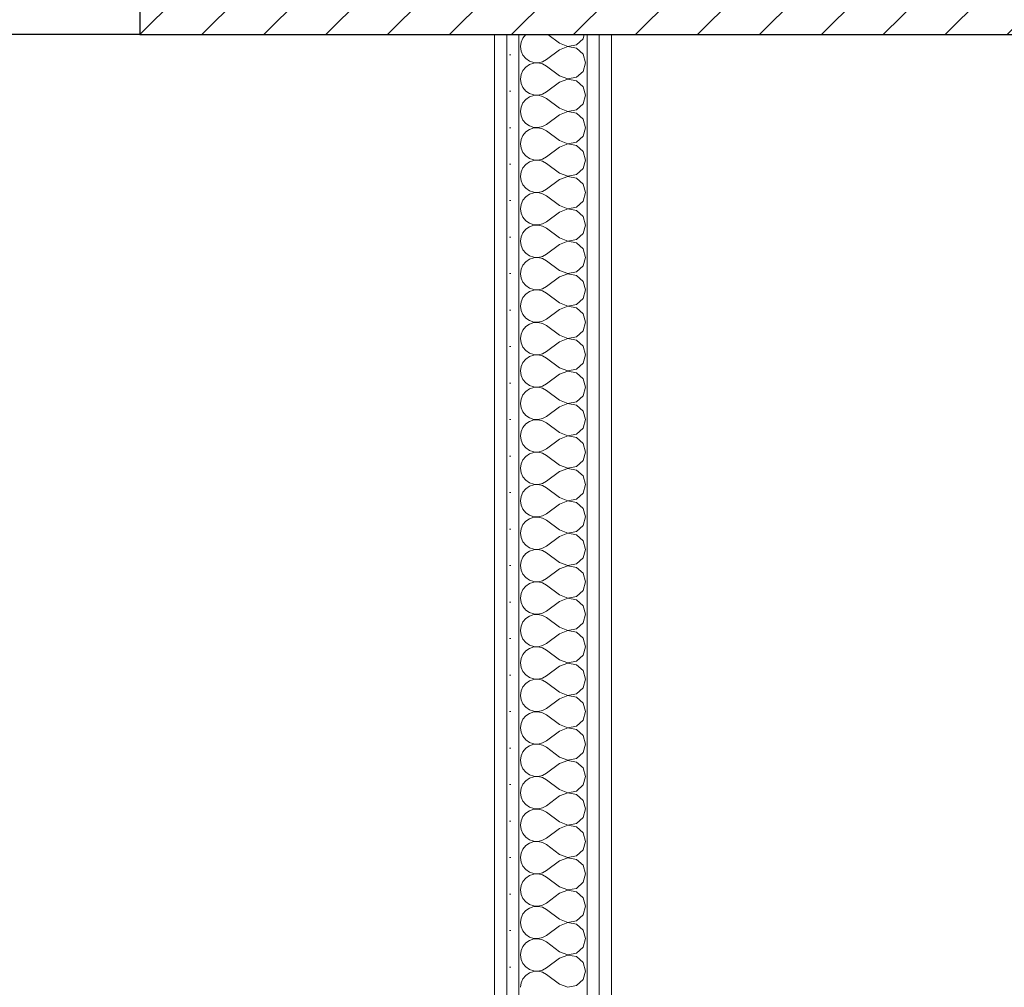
# Model space of a CAD drawing. Header units: millimetres. Extents: x 172139 to 266886, y 89525 to 138225.
# Tile 74 of 82: x 211709 to 212720, y 120167 to 121161. Entities that reach past the tile are written whole.
import ezdxf

# ---------------------------------------------------------------- set-up
doc = ezdxf.new("R2010")
doc.units = ezdxf.units.MM
doc.header["$MEASUREMENT"] = 0
for name, color, linetype in [('KR_INW', 7, 'Continuous'), ('NAPIS_SODON', 7, 'Continuous'), ('Okna ArchiCADa', 7, 'Continuous'), ('ROZBUDOWA_NOWE_DZIAŁOWE', 7, 'Continuous')]:
    doc.layers.add(name, color=color, linetype=linetype)
for name, color, linetype, lineweight in [('KR_INW_Nr_pióra__101', 252, 'Continuous', 5), ('KR_INW_Nr_pióra__27', 7, 'Continuous', 25), ('NAPIS_SODON_Nr_pióra__121', 255, 'Continuous', 0), ('Okna ArchiCADa_Nr_pióra__27', 7, 'Continuous', 25), ('ROZBUDOWA_NOWE_DZIAŁOWE_Nr_pióra__47', 7, 'Continuous', 15), ('STREFA_NOWE_POM_Nr_pióra__121', 255, 'Continuous', 0)]:
    doc.layers.add(name, color=color, linetype=linetype, lineweight=lineweight)
for name, color, linetype, lineweight, true_color in [('Okna ArchiCADa_Nr_pióra__61', 7, 'Continuous', 13, 0x6a6a6a), ('Okna ArchiCADa_Nr_pióra__64', 7, 'Continuous', 13, 0x41c341), ('ROZBUDOWA_NOWE_DZIAŁOWE_Nr_pióra__24', 7, 'Continuous', 15, 0x029e21), ('ROZBUDOWA_NOWE_DZIAŁOWE_Nr_pióra__4', 7, 'Continuous', 13, 0x029e21), ('ROZBUDOWA_NOWE_DZIAŁOWE_Nr_pióra__67', 7, 'Continuous', 13, 0x6a6a6a)]:
    doc.layers.add(name, color=color, linetype=linetype, lineweight=lineweight, true_color=true_color)
pattern_1 = [(0, (0, 0), (0, 37.5), [0, -37.5])]

# ---------------------------------------------------------------- blocks, each defined once
blk = doc.blocks.new('Strop_2', base_point=(188316, 115154.1))
at = {"layer": 'NAPIS_SODON_Nr_pióra__121', "linetype": 'Continuous', "flags": 128}
blk.add_lwpolyline([(205315.4, 121145.6), (224463.2, 121145.6), (224463.2, 120284.7), (224843.2, 120284.7), (224843.2, 121525.6), (230445.6, 121525.6), (230445.6, 120284.7), (230445.6, 115394.1), (230442.2, 115394.1), (230443.9, 117003.9), (226439, 117009.8), (226379.4, 115221.6), (224893.2, 115252.5), (224893.2, 113397.6), (205242.2, 113397.6)], dxfattribs=at)
blk = doc.blocks.new('Okno dwuskrzydłowe 19_3')
at = {"layer": 'Okna ArchiCADa_Nr_pióra__64', "linetype": 'Continuous'}
blk.add_line((-571.3, 230), (571.3, 230), dxfattribs=at)
blk = doc.blocks.new('Wnęka sklepiona płasko 19_4')
at = {"layer": 'Okna ArchiCADa_Nr_pióra__27', "linetype": 'Continuous'}
for p, q in [((1281.3, 250), (-1281.3, 250)), ((1281.3, 130), (1281.3, 250))]:
    blk.add_line(p, q, dxfattribs=at)
at = {"layer": 'Okna ArchiCADa_Nr_pióra__61', "linetype": 'Continuous'}
blk.add_line((-1281.3, 250), (1281.3, 250), dxfattribs=at)
blk = doc.blocks.new('Ściana_1', base_point=(179075.1, 121675.6))
at = {"layer": 'KR_INW_Nr_pióra__101', "linetype": 'Continuous'}
h = blk.add_hatch(dxfattribs=at)
h.set_pattern_fill('Cegła_licówka', color=256, style=0, pattern_type=2)
h.set_pattern_definition([(45, (0, 0), (-31.819804, 31.819804), [])])
h.paths.add_polyline_path([(211832.2, 121525.6), (211832.2, 121425.6), (211832.2, 121375.6), (211832.2, 121145.6), (213378.3, 121145.6), (213378.3, 121375.6), (213378.3, 121425.6), (213378.3, 121525.6)])
at = {"layer": 'KR_INW_Nr_pióra__27', "linetype": 'Continuous', "flags": 128}
blk.add_lwpolyline([(211832.2, 121145.6), (213378.3, 121145.6)], dxfattribs=at)
at = {"layer": 'Okna ArchiCADa', "color": 251, "linetype": 'Continuous', "lineweight": 13, "true_color": 0x6a6a6a, "xscale": -1, "zscale": 1000, "rotation": 180}
blk.add_blockref('Wnęka sklepiona płasko 19_4', (210550.9, 121395.6), dxfattribs=at)
at = {"layer": 'Okna ArchiCADa_Nr_pióra__64', "linetype": 'Continuous', "xscale": -1, "zscale": 1000, "rotation": 180}
blk.add_blockref('Okno dwuskrzydłowe 19_3', (211260.8, 121375.6), dxfattribs=at)
blk = doc.blocks.new('*X519')
at = {"layer": 'ROZBUDOWA_NOWE_DZIAŁOWE_Nr_pióra__4', "linetype": 'Continuous'}
for p, q in [((212225.6, 121142.1), (212223.8, 121137.9)), ((212228.5, 121145.6), (212225.6, 121142.1)), ((212263.2, 121136.7), (212251.3, 121145.6)), ((212280.6, 121135.1), (212287.3, 121141.2)), ((212287.3, 121141.2), (212288.6, 121145.6)), ((212223.8, 121137.9), (212223.2, 121133.3)), ((212223.2, 121133.3), (212223.8, 121128.8)), ((212263.2, 121136.7), (212271.7, 121133.4)), ((212271.7, 121133.3), (212263.2, 121130)), ((212271.7, 121133.4), (212280.6, 121135.1)), ((212280.6, 121131.6), (212271.7, 121133.3)), ((212287.3, 121125.4), (212280.6, 121131.6)), ((212223.8, 121128.8), (212225.6, 121124.6)), ((212225.6, 121124.6), (212228.6, 121121)), ((212228.6, 121121), (212232.4, 121118.4)), ((212263.2, 121130), (212249.8, 121120)), ((212289.8, 121116.7), (212287.3, 121125.4)), ((212228.6, 121112.3), (212225.6, 121108.8)), ((212232.4, 121114.9), (212228.6, 121112.3)), ((212232.4, 121118.4), (212236.7, 121117)), ((212236.7, 121116.4), (212232.4, 121114.9)), ((212236.7, 121117), (212241.3, 121116.7)), ((212241.3, 121116.6), (212236.7, 121116.4)), ((212241.3, 121116.7), (212245.8, 121117.8)), ((212245.8, 121115.6), (212241.3, 121116.6)), ((212245.8, 121117.8), (212249.8, 121120)), ((212249.8, 121113.3), (212245.8, 121115.6)), ((212263.2, 121103.3), (212249.8, 121113.3)), ((212287.3, 121107.9), (212289.8, 121116.7)), ((212223.8, 121104.6), (212223.2, 121100)), ((212225.6, 121108.8), (212223.8, 121104.6)), ((212263.2, 121103.3), (212271.7, 121100.1)), ((212271.7, 121100.1), (212280.6, 121101.8)), ((212280.6, 121101.8), (212287.3, 121107.9)), ((212223.2, 121100), (212223.8, 121095.4)), ((212223.8, 121095.4), (212225.6, 121091.2)), ((212225.6, 121091.2), (212228.6, 121087.7)), ((212263.2, 121096.7), (212249.8, 121086.7)), ((212271.7, 121099.9), (212263.2, 121096.7)), ((212280.6, 121098.2), (212271.7, 121099.9)), ((212287.3, 121092.1), (212280.6, 121098.2)), ((212289.8, 121083.3), (212287.3, 121092.1)), ((212228.6, 121087.7), (212232.4, 121085.1)), ((212232.4, 121081.6), (212228.6, 121079)), ((212232.4, 121085.1), (212236.7, 121083.6)), ((212236.7, 121083), (212232.4, 121081.6)), ((212236.7, 121083.6), (212241.3, 121083.4)), ((212241.3, 121083.3), (212236.7, 121083)), ((212241.3, 121083.4), (212245.8, 121084.4)), ((212245.8, 121082.2), (212241.3, 121083.3)), ((212245.8, 121084.4), (212249.8, 121086.7)), ((212249.8, 121080), (212245.8, 121082.2)), ((212287.3, 121074.6), (212289.8, 121083.3)), ((212223.8, 121071.2), (212223.2, 121066.7)), ((212225.6, 121075.4), (212223.8, 121071.2)), ((212228.6, 121079), (212225.6, 121075.4)), ((212263.2, 121070), (212249.8, 121080)), ((212280.6, 121068.4), (212287.3, 121074.6)), ((212223.2, 121066.7), (212223.8, 121062.1)), ((212223.8, 121062.1), (212225.6, 121057.9)), ((212263.2, 121063.3), (212249.8, 121053.3)), ((212263.2, 121070), (212271.7, 121066.7)), ((212271.7, 121066.6), (212263.2, 121063.3)), ((212271.7, 121066.7), (212280.6, 121068.4)), ((212280.6, 121064.9), (212271.7, 121066.6)), ((212287.3, 121058.8), (212280.6, 121064.9)), ((212225.6, 121057.9), (212228.6, 121054.4)), ((212228.6, 121054.4), (212232.4, 121051.8)), ((212232.4, 121051.8), (212236.7, 121050.3)), ((212236.7, 121050.3), (212241.3, 121050.1)), ((212241.3, 121050.1), (212245.8, 121051.1)), ((212245.8, 121051.1), (212249.8, 121053.3)), ((212289.8, 121050), (212287.3, 121058.8)), ((212225.6, 121042.1), (212223.8, 121037.9)), ((212228.6, 121045.6), (212225.6, 121042.1)), ((212232.4, 121048.2), (212228.6, 121045.6)), ((212236.7, 121049.7), (212232.4, 121048.2)), ((212241.3, 121049.9), (212236.7, 121049.7)), ((212245.8, 121048.9), (212241.3, 121049.9)), ((212249.8, 121046.7), (212245.8, 121048.9)), ((212263.2, 121036.7), (212249.8, 121046.7)), ((212280.6, 121035.1), (212287.3, 121041.2)), ((212287.3, 121041.2), (212289.8, 121050)), ((212223.8, 121037.9), (212223.2, 121033.3)), ((212223.2, 121033.3), (212223.8, 121028.8)), ((212263.2, 121030), (212249.8, 121020)), ((212263.2, 121036.7), (212271.7, 121033.4)), ((212271.7, 121033.3), (212263.2, 121030)), ((212271.7, 121033.4), (212280.6, 121035.1)), ((212280.6, 121031.6), (212271.7, 121033.3)), ((212287.3, 121025.4), (212280.6, 121031.6)), ((212223.8, 121028.8), (212225.6, 121024.6)), ((212225.6, 121024.6), (212228.6, 121021)), ((212228.6, 121021), (212232.4, 121018.4)), ((212245.8, 121017.8), (212249.8, 121020)), ((212289.8, 121016.7), (212287.3, 121025.4)), ((212228.6, 121012.3), (212225.6, 121008.8)), ((212232.4, 121014.9), (212228.6, 121012.3)), ((212232.4, 121018.4), (212236.7, 121017)), ((212236.7, 121016.4), (212232.4, 121014.9)), ((212236.7, 121017), (212241.3, 121016.7)), ((212241.3, 121016.6), (212236.7, 121016.4)), ((212241.3, 121016.7), (212245.8, 121017.8)), ((212245.8, 121015.6), (212241.3, 121016.6)), ((212249.8, 121013.3), (212245.8, 121015.6)), ((212263.2, 121003.3), (212249.8, 121013.3)), ((212287.3, 121007.9), (212289.8, 121016.7)), ((212223.8, 121004.6), (212223.2, 121000)), ((212223.2, 121000), (212223.8, 120995.4)), ((212225.6, 121008.8), (212223.8, 121004.6)), ((212263.2, 121003.3), (212271.7, 121000.1)), ((212271.7, 120999.9), (212263.2, 120996.7)), ((212271.7, 121000.1), (212280.6, 121001.8)), ((212280.6, 120998.2), (212271.7, 120999.9)), ((212280.6, 121001.8), (212287.3, 121007.9)), ((212223.8, 120995.4), (212225.6, 120991.2)), ((212225.6, 120991.2), (212228.6, 120987.7)), ((212263.2, 120996.7), (212249.8, 120986.7)), ((212287.3, 120992.1), (212280.6, 120998.2)), ((212289.8, 120983.3), (212287.3, 120992.1)), ((212228.6, 120987.7), (212232.4, 120985.1)), ((212232.4, 120981.6), (212228.6, 120979)), ((212232.4, 120985.1), (212236.7, 120983.6)), ((212236.7, 120983), (212232.4, 120981.6)), ((212236.7, 120983.6), (212241.3, 120983.4)), ((212241.3, 120983.3), (212236.7, 120983)), ((212241.3, 120983.4), (212245.8, 120984.4)), ((212245.8, 120982.2), (212241.3, 120983.3)), ((212245.8, 120984.4), (212249.8, 120986.7)), ((212249.8, 120980), (212245.8, 120982.2)), ((212263.2, 120970), (212249.8, 120980)), ((212287.3, 120974.6), (212289.8, 120983.3)), ((212223.8, 120971.2), (212223.2, 120966.7)), ((212225.6, 120975.4), (212223.8, 120971.2)), ((212228.6, 120979), (212225.6, 120975.4)), ((212263.2, 120970), (212271.7, 120966.7)), ((212280.6, 120968.4), (212287.3, 120974.6)), ((212223.2, 120966.7), (212223.8, 120962.1)), ((212223.8, 120962.1), (212225.6, 120957.9)), ((212263.2, 120963.3), (212249.8, 120953.3)), ((212271.7, 120966.6), (212263.2, 120963.3)), ((212271.7, 120966.7), (212280.6, 120968.4)), ((212280.6, 120964.9), (212271.7, 120966.6)), ((212287.3, 120958.8), (212280.6, 120964.9)), ((212225.6, 120957.9), (212228.6, 120954.4)), ((212228.6, 120954.4), (212232.4, 120951.8)), ((212232.4, 120951.8), (212236.7, 120950.3)), ((212236.7, 120949.7), (212232.4, 120948.2)), ((212236.7, 120950.3), (212241.3, 120950.1)), ((212241.3, 120949.9), (212236.7, 120949.7)), ((212241.3, 120950.1), (212245.8, 120951.1)), ((212245.8, 120948.9), (212241.3, 120949.9)), ((212245.8, 120951.1), (212249.8, 120953.3)), ((212289.8, 120950), (212287.3, 120958.8)), ((212287.3, 120941.2), (212289.8, 120950)), ((212225.6, 120942.1), (212223.8, 120937.9)), ((212228.6, 120945.6), (212225.6, 120942.1)), ((212232.4, 120948.2), (212228.6, 120945.6)), ((212249.8, 120946.7), (212245.8, 120948.9)), ((212263.2, 120936.7), (212249.8, 120946.7)), ((212280.6, 120935.1), (212287.3, 120941.2)), ((212223.8, 120937.9), (212223.2, 120933.3)), ((212223.2, 120933.3), (212223.8, 120928.8)), ((212263.2, 120930), (212249.8, 120920)), ((212263.2, 120936.7), (212271.7, 120933.4)), ((212271.7, 120933.3), (212263.2, 120930)), ((212271.7, 120933.4), (212280.6, 120935.1)), ((212280.6, 120931.6), (212271.7, 120933.3)), ((212287.3, 120925.4), (212280.6, 120931.6)), ((212223.8, 120928.8), (212225.6, 120924.6)), ((212225.6, 120924.6), (212228.6, 120921)), ((212228.6, 120921), (212232.4, 120918.4)), ((212245.8, 120917.8), (212249.8, 120920)), ((212289.8, 120916.7), (212287.3, 120925.4)), ((212225.6, 120908.8), (212223.8, 120904.6)), ((212228.6, 120912.3), (212225.6, 120908.8)), ((212232.4, 120914.9), (212228.6, 120912.3)), ((212232.4, 120918.4), (212236.7, 120917)), ((212236.7, 120916.4), (212232.4, 120914.9)), ((212236.7, 120917), (212241.3, 120916.7)), ((212241.3, 120916.6), (212236.7, 120916.4)), ((212241.3, 120916.7), (212245.8, 120917.8)), ((212245.8, 120915.6), (212241.3, 120916.6)), ((212249.8, 120913.3), (212245.8, 120915.6)), ((212263.2, 120903.3), (212249.8, 120913.3)), ((212287.3, 120907.9), (212289.8, 120916.7)), ((212223.8, 120904.6), (212223.2, 120900)), ((212223.2, 120900), (212223.8, 120895.4)), ((212263.2, 120903.3), (212271.7, 120900.1)), ((212271.7, 120899.9), (212263.2, 120896.7)), ((212271.7, 120900.1), (212280.6, 120901.8)), ((212280.6, 120898.2), (212271.7, 120899.9)), ((212280.6, 120901.8), (212287.3, 120907.9)), ((212223.8, 120895.4), (212225.6, 120891.2)), ((212225.6, 120891.2), (212228.6, 120887.7)), ((212263.2, 120896.7), (212249.8, 120886.7)), ((212287.3, 120892.1), (212280.6, 120898.2)), ((212289.8, 120883.3), (212287.3, 120892.1)), ((212228.6, 120879), (212225.6, 120875.4)), ((212228.6, 120887.7), (212232.4, 120885.1)), ((212232.4, 120881.6), (212228.6, 120879)), ((212232.4, 120885.1), (212236.7, 120883.6)), ((212236.7, 120883), (212232.4, 120881.6)), ((212236.7, 120883.6), (212241.3, 120883.4)), ((212241.3, 120883.3), (212236.7, 120883)), ((212241.3, 120883.4), (212245.8, 120884.4)), ((212245.8, 120882.2), (212241.3, 120883.3)), ((212245.8, 120884.4), (212249.8, 120886.7)), ((212249.8, 120880), (212245.8, 120882.2)), ((212263.2, 120870), (212249.8, 120880)), ((212287.3, 120874.6), (212289.8, 120883.3)), ((212223.8, 120871.2), (212223.2, 120866.7)), ((212225.6, 120875.4), (212223.8, 120871.2)), ((212263.2, 120870), (212271.7, 120866.7)), ((212271.7, 120866.7), (212280.6, 120868.4)), ((212280.6, 120868.4), (212287.3, 120874.6)), ((212223.2, 120866.7), (212223.8, 120862.1)), ((212223.8, 120862.1), (212225.6, 120857.9)), ((212263.2, 120863.3), (212249.8, 120853.3)), ((212271.7, 120866.6), (212263.2, 120863.3)), ((212280.6, 120864.9), (212271.7, 120866.6)), ((212287.3, 120858.8), (212280.6, 120864.9)), ((212289.8, 120850), (212287.3, 120858.8)), ((212225.6, 120857.9), (212228.6, 120854.4)), ((212228.6, 120854.4), (212232.4, 120851.8)), ((212232.4, 120848.2), (212228.6, 120845.6)), ((212232.4, 120851.8), (212236.7, 120850.3)), ((212236.7, 120849.7), (212232.4, 120848.2)), ((212236.7, 120850.3), (212241.3, 120850.1)), ((212241.3, 120849.9), (212236.7, 120849.7)), ((212241.3, 120850.1), (212245.8, 120851.1)), ((212245.8, 120848.9), (212241.3, 120849.9)), ((212245.8, 120851.1), (212249.8, 120853.3)), ((212249.8, 120846.7), (212245.8, 120848.9)), ((212287.3, 120841.2), (212289.8, 120850)), ((212223.8, 120837.9), (212223.2, 120833.3)), ((212225.6, 120842.1), (212223.8, 120837.9)), ((212228.6, 120845.6), (212225.6, 120842.1)), ((212263.2, 120836.7), (212249.8, 120846.7)), ((212280.6, 120835.1), (212287.3, 120841.2)), ((212223.2, 120833.3), (212223.8, 120828.8)), ((212223.8, 120828.8), (212225.6, 120824.6)), ((212263.2, 120830), (212249.8, 120820)), ((212263.2, 120836.7), (212271.7, 120833.4)), ((212271.7, 120833.3), (212263.2, 120830)), ((212271.7, 120833.4), (212280.6, 120835.1)), ((212280.6, 120831.6), (212271.7, 120833.3)), ((212287.3, 120825.4), (212280.6, 120831.6)), ((212225.6, 120824.6), (212228.6, 120821)), ((212228.6, 120821), (212232.4, 120818.4)), ((212232.4, 120818.4), (212236.7, 120817)), ((212241.3, 120816.7), (212245.8, 120817.8)), ((212245.8, 120817.8), (212249.8, 120820)), ((212289.8, 120816.7), (212287.3, 120825.4)), ((212225.6, 120808.8), (212223.8, 120804.6)), ((212228.6, 120812.3), (212225.6, 120808.8)), ((212232.4, 120814.9), (212228.6, 120812.3)), ((212236.7, 120816.4), (212232.4, 120814.9)), ((212236.7, 120817), (212241.3, 120816.7)), ((212241.3, 120816.6), (212236.7, 120816.4)), ((212245.8, 120815.6), (212241.3, 120816.6)), ((212249.8, 120813.3), (212245.8, 120815.6)), ((212263.2, 120803.3), (212249.8, 120813.3)), ((212280.6, 120801.8), (212287.3, 120807.9)), ((212287.3, 120807.9), (212289.8, 120816.7)), ((212223.8, 120804.6), (212223.2, 120800)), ((212223.2, 120800), (212223.8, 120795.4)), ((212263.2, 120803.3), (212271.7, 120800.1)), ((212271.7, 120799.9), (212263.2, 120796.7)), ((212271.7, 120800.1), (212280.6, 120801.8)), ((212280.6, 120798.2), (212271.7, 120799.9)), ((212287.3, 120792.1), (212280.6, 120798.2)), ((212223.8, 120795.4), (212225.6, 120791.2)), ((212225.6, 120791.2), (212228.6, 120787.7)), ((212228.6, 120787.7), (212232.4, 120785.1)), ((212263.2, 120796.7), (212249.8, 120786.7)), ((212289.8, 120783.3), (212287.3, 120792.1)), ((212228.6, 120779), (212225.6, 120775.4)), ((212232.4, 120781.6), (212228.6, 120779)), ((212232.4, 120785.1), (212236.7, 120783.6)), ((212236.7, 120783), (212232.4, 120781.6)), ((212236.7, 120783.6), (212241.3, 120783.4)), ((212241.3, 120783.3), (212236.7, 120783)), ((212241.3, 120783.4), (212245.8, 120784.4)), ((212245.8, 120782.2), (212241.3, 120783.3)), ((212245.8, 120784.4), (212249.8, 120786.7)), ((212249.8, 120780), (212245.8, 120782.2)), ((212263.2, 120770), (212249.8, 120780)), ((212287.3, 120774.6), (212289.8, 120783.3)), ((212223.8, 120771.2), (212223.2, 120766.7)), ((212225.6, 120775.4), (212223.8, 120771.2)), ((212263.2, 120770), (212271.7, 120766.7)), ((212271.7, 120766.7), (212280.6, 120768.4)), ((212280.6, 120768.4), (212287.3, 120774.6)), ((212223.2, 120766.7), (212223.8, 120762.1)), ((212223.8, 120762.1), (212225.6, 120757.9)), ((212225.6, 120757.9), (212228.6, 120754.4)), ((212263.2, 120763.3), (212249.8, 120753.3)), ((212271.7, 120766.6), (212263.2, 120763.3)), ((212280.6, 120764.9), (212271.7, 120766.6)), ((212287.3, 120758.8), (212280.6, 120764.9)), ((212289.8, 120750), (212287.3, 120758.8)), ((212228.6, 120754.4), (212232.4, 120751.8)), ((212232.4, 120748.2), (212228.6, 120745.6)), ((212232.4, 120751.8), (212236.7, 120750.3)), ((212236.7, 120749.7), (212232.4, 120748.2)), ((212236.7, 120750.3), (212241.3, 120750.1)), ((212241.3, 120749.9), (212236.7, 120749.7)), ((212241.3, 120750.1), (212245.8, 120751.1)), ((212245.8, 120748.9), (212241.3, 120749.9)), ((212245.8, 120751.1), (212249.8, 120753.3)), ((212249.8, 120746.7), (212245.8, 120748.9)), ((212287.3, 120741.2), (212289.8, 120750)), ((212223.8, 120737.9), (212223.2, 120733.3)), ((212225.6, 120742.1), (212223.8, 120737.9)), ((212228.6, 120745.6), (212225.6, 120742.1)), ((212263.2, 120736.7), (212249.8, 120746.7)), ((212280.6, 120735.1), (212287.3, 120741.2)), ((212223.2, 120733.3), (212223.8, 120728.8)), ((212223.8, 120728.8), (212225.6, 120724.6)), ((212263.2, 120730), (212249.8, 120720)), ((212263.2, 120736.7), (212271.7, 120733.4)), ((212271.7, 120733.3), (212263.2, 120730)), ((212271.7, 120733.4), (212280.6, 120735.1)), ((212280.6, 120731.6), (212271.7, 120733.3)), ((212287.3, 120725.4), (212280.6, 120731.6)), ((212225.6, 120724.6), (212228.6, 120721)), ((212228.6, 120721), (212232.4, 120718.4)), ((212232.4, 120718.4), (212236.7, 120717)), ((212236.7, 120717), (212241.3, 120716.7)), ((212241.3, 120716.6), (212236.7, 120716.4)), ((212241.3, 120716.7), (212245.8, 120717.8)), ((212245.8, 120715.6), (212241.3, 120716.6)), ((212245.8, 120717.8), (212249.8, 120720)), ((212289.8, 120716.7), (212287.3, 120725.4)), ((212287.3, 120707.9), (212289.8, 120716.7)), ((212225.6, 120708.8), (212223.8, 120704.6)), ((212228.6, 120712.3), (212225.6, 120708.8)), ((212232.4, 120714.9), (212228.6, 120712.3)), ((212236.7, 120716.4), (212232.4, 120714.9)), ((212249.8, 120713.3), (212245.8, 120715.6)), ((212263.2, 120703.3), (212249.8, 120713.3)), ((212280.6, 120701.8), (212287.3, 120707.9)), ((212223.8, 120704.6), (212223.2, 120700)), ((212223.2, 120700), (212223.8, 120695.4)), ((212263.2, 120696.7), (212249.8, 120686.7)), ((212263.2, 120703.3), (212271.7, 120700.1)), ((212271.7, 120699.9), (212263.2, 120696.7)), ((212271.7, 120700.1), (212280.6, 120701.8)), ((212280.6, 120698.2), (212271.7, 120699.9)), ((212287.3, 120692.1), (212280.6, 120698.2)), ((212223.8, 120695.4), (212225.6, 120691.2)), ((212225.6, 120691.2), (212228.6, 120687.7)), ((212228.6, 120687.7), (212232.4, 120685.1)), ((212245.8, 120684.4), (212249.8, 120686.7)), ((212289.8, 120683.3), (212287.3, 120692.1)), ((212228.6, 120679), (212225.6, 120675.4)), ((212232.4, 120681.6), (212228.6, 120679)), ((212232.4, 120685.1), (212236.7, 120683.6)), ((212236.7, 120683), (212232.4, 120681.6)), ((212236.7, 120683.6), (212241.3, 120683.4)), ((212241.3, 120683.3), (212236.7, 120683)), ((212241.3, 120683.4), (212245.8, 120684.4)), ((212245.8, 120682.2), (212241.3, 120683.3)), ((212249.8, 120680), (212245.8, 120682.2)), ((212263.2, 120670), (212249.8, 120680)), ((212287.3, 120674.6), (212289.8, 120683.3)), ((212223.8, 120671.2), (212223.2, 120666.7)), ((212223.2, 120666.7), (212223.8, 120662.1)), ((212225.6, 120675.4), (212223.8, 120671.2)), ((212263.2, 120670), (212271.7, 120666.7)), ((212271.7, 120666.6), (212263.2, 120663.3)), ((212271.7, 120666.7), (212280.6, 120668.4)), ((212280.6, 120664.9), (212271.7, 120666.6)), ((212280.6, 120668.4), (212287.3, 120674.6)), ((212223.8, 120662.1), (212225.6, 120657.9)), ((212225.6, 120657.9), (212228.6, 120654.4)), ((212263.2, 120663.3), (212249.8, 120653.3)), ((212287.3, 120658.8), (212280.6, 120664.9)), ((212289.8, 120650), (212287.3, 120658.8)), ((212228.6, 120654.4), (212232.4, 120651.8)), ((212232.4, 120648.2), (212228.6, 120645.6)), ((212232.4, 120651.8), (212236.7, 120650.3)), ((212236.7, 120649.7), (212232.4, 120648.2)), ((212236.7, 120650.3), (212241.3, 120650.1)), ((212241.3, 120649.9), (212236.7, 120649.7)), ((212241.3, 120650.1), (212245.8, 120651.1)), ((212245.8, 120648.9), (212241.3, 120649.9)), ((212245.8, 120651.1), (212249.8, 120653.3)), ((212249.8, 120646.7), (212245.8, 120648.9)), ((212263.2, 120636.7), (212249.8, 120646.7)), ((212287.3, 120641.2), (212289.8, 120650)), ((212223.8, 120637.9), (212223.2, 120633.3)), ((212225.6, 120642.1), (212223.8, 120637.9)), ((212228.6, 120645.6), (212225.6, 120642.1)), ((212263.2, 120636.7), (212271.7, 120633.4)), ((212280.6, 120635.1), (212287.3, 120641.2)), ((212223.2, 120633.3), (212223.8, 120628.8)), ((212223.8, 120628.8), (212225.6, 120624.6)), ((212263.2, 120630), (212249.8, 120620)), ((212271.7, 120633.3), (212263.2, 120630)), ((212271.7, 120633.4), (212280.6, 120635.1)), ((212280.6, 120631.6), (212271.7, 120633.3)), ((212287.3, 120625.4), (212280.6, 120631.6)), ((212225.6, 120624.6), (212228.6, 120621)), ((212228.6, 120621), (212232.4, 120618.4)), ((212232.4, 120618.4), (212236.7, 120617)), ((212236.7, 120616.4), (212232.4, 120614.9)), ((212236.7, 120617), (212241.3, 120616.7)), ((212241.3, 120616.6), (212236.7, 120616.4)), ((212241.3, 120616.7), (212245.8, 120617.8)), ((212245.8, 120615.6), (212241.3, 120616.6)), ((212245.8, 120617.8), (212249.8, 120620)), ((212249.8, 120613.3), (212245.8, 120615.6)), ((212289.8, 120616.7), (212287.3, 120625.4)), ((212287.3, 120607.9), (212289.8, 120616.7)), ((212225.6, 120608.8), (212223.8, 120604.6)), ((212228.6, 120612.3), (212225.6, 120608.8)), ((212232.4, 120614.9), (212228.6, 120612.3)), ((212263.2, 120603.3), (212249.8, 120613.3)), ((212280.6, 120601.8), (212287.3, 120607.9)), ((212223.8, 120604.6), (212223.2, 120600)), ((212223.2, 120600), (212223.8, 120595.4)), ((212223.8, 120595.4), (212225.6, 120591.2)), ((212263.2, 120596.7), (212249.8, 120586.7)), ((212263.2, 120603.3), (212271.7, 120600.1)), ((212271.7, 120599.9), (212263.2, 120596.7)), ((212271.7, 120600.1), (212280.6, 120601.8)), ((212280.6, 120598.2), (212271.7, 120599.9)), ((212287.3, 120592.1), (212280.6, 120598.2)), ((212225.6, 120591.2), (212228.6, 120587.7)), ((212228.6, 120587.7), (212232.4, 120585.1)), ((212232.4, 120585.1), (212236.7, 120583.6)), ((212245.8, 120584.4), (212249.8, 120586.7)), ((212289.8, 120583.3), (212287.3, 120592.1)), ((212225.6, 120575.4), (212223.8, 120571.2)), ((212228.6, 120579), (212225.6, 120575.4)), ((212232.4, 120581.6), (212228.6, 120579)), ((212236.7, 120583), (212232.4, 120581.6)), ((212236.7, 120583.6), (212241.3, 120583.4)), ((212241.3, 120583.3), (212236.7, 120583)), ((212241.3, 120583.4), (212245.8, 120584.4)), ((212245.8, 120582.2), (212241.3, 120583.3)), ((212249.8, 120580), (212245.8, 120582.2)), ((212263.2, 120570), (212249.8, 120580)), ((212287.3, 120574.6), (212289.8, 120583.3)), ((212223.8, 120571.2), (212223.2, 120566.7)), ((212223.2, 120566.7), (212223.8, 120562.1)), ((212263.2, 120570), (212271.7, 120566.7)), ((212271.7, 120566.6), (212263.2, 120563.3)), ((212271.7, 120566.7), (212280.6, 120568.4)), ((212280.6, 120564.9), (212271.7, 120566.6)), ((212280.6, 120568.4), (212287.3, 120574.6)), ((212287.3, 120558.8), (212280.6, 120564.9)), ((212223.8, 120562.1), (212225.6, 120557.9)), ((212225.6, 120557.9), (212228.6, 120554.4)), ((212263.2, 120563.3), (212249.8, 120553.3)), ((212289.8, 120550), (212287.3, 120558.8)), ((212228.6, 120545.6), (212225.6, 120542.1)), ((212228.6, 120554.4), (212232.4, 120551.8)), ((212232.4, 120548.2), (212228.6, 120545.6)), ((212232.4, 120551.8), (212236.7, 120550.3)), ((212236.7, 120549.7), (212232.4, 120548.2)), ((212236.7, 120550.3), (212241.3, 120550.1)), ((212241.3, 120549.9), (212236.7, 120549.7)), ((212241.3, 120550.1), (212245.8, 120551.1)), ((212245.8, 120548.9), (212241.3, 120549.9)), ((212245.8, 120551.1), (212249.8, 120553.3)), ((212249.8, 120546.7), (212245.8, 120548.9)), ((212263.2, 120536.7), (212249.8, 120546.7)), ((212287.3, 120541.2), (212289.8, 120550)), ((212223.8, 120537.9), (212223.2, 120533.3)), ((212225.6, 120542.1), (212223.8, 120537.9)), ((212263.2, 120536.7), (212271.7, 120533.4)), ((212271.7, 120533.4), (212280.6, 120535.1)), ((212280.6, 120535.1), (212287.3, 120541.2)), ((212223.2, 120533.3), (212223.8, 120528.8)), ((212223.8, 120528.8), (212225.6, 120524.6)), ((212225.6, 120524.6), (212228.6, 120521)), ((212263.2, 120530), (212249.8, 120520)), ((212271.7, 120533.3), (212263.2, 120530)), ((212280.6, 120531.6), (212271.7, 120533.3)), ((212287.3, 120525.4), (212280.6, 120531.6)), ((212289.8, 120516.7), (212287.3, 120525.4)), ((212228.6, 120521), (212232.4, 120518.4)), ((212232.4, 120514.9), (212228.6, 120512.3)), ((212232.4, 120518.4), (212236.7, 120517)), ((212236.7, 120516.4), (212232.4, 120514.9)), ((212236.7, 120517), (212241.3, 120516.7)), ((212241.3, 120516.6), (212236.7, 120516.4)), ((212241.3, 120516.7), (212245.8, 120517.8)), ((212245.8, 120515.6), (212241.3, 120516.6)), ((212245.8, 120517.8), (212249.8, 120520)), ((212249.8, 120513.3), (212245.8, 120515.6)), ((212287.3, 120507.9), (212289.8, 120516.7)), ((212223.8, 120504.6), (212223.2, 120500)), ((212225.6, 120508.8), (212223.8, 120504.6)), ((212228.6, 120512.3), (212225.6, 120508.8)), ((212263.2, 120503.3), (212249.8, 120513.3)), ((212280.6, 120501.8), (212287.3, 120507.9)), ((212223.2, 120500), (212223.8, 120495.4)), ((212223.8, 120495.4), (212225.6, 120491.2)), ((212263.2, 120496.7), (212249.8, 120486.7)), ((212263.2, 120503.3), (212271.7, 120500.1)), ((212271.7, 120499.9), (212263.2, 120496.7)), ((212271.7, 120500.1), (212280.6, 120501.8)), ((212280.6, 120498.2), (212271.7, 120499.9)), ((212287.3, 120492.1), (212280.6, 120498.2)), ((212225.6, 120491.2), (212228.6, 120487.7)), ((212228.6, 120487.7), (212232.4, 120485.1)), ((212232.4, 120485.1), (212236.7, 120483.6)), ((212241.3, 120483.4), (212245.8, 120484.4)), ((212245.8, 120484.4), (212249.8, 120486.7)), ((212289.8, 120483.3), (212287.3, 120492.1)), ((212225.6, 120475.4), (212223.8, 120471.2)), ((212228.6, 120479), (212225.6, 120475.4)), ((212232.4, 120481.6), (212228.6, 120479)), ((212236.7, 120483), (212232.4, 120481.6)), ((212236.7, 120483.6), (212241.3, 120483.4)), ((212241.3, 120483.3), (212236.7, 120483)), ((212245.8, 120482.2), (212241.3, 120483.3)), ((212249.8, 120480), (212245.8, 120482.2)), ((212263.2, 120470), (212249.8, 120480)), ((212280.6, 120468.4), (212287.3, 120474.6)), ((212287.3, 120474.6), (212289.8, 120483.3)), ((212223.8, 120471.2), (212223.2, 120466.7)), ((212223.2, 120466.7), (212223.8, 120462.1)), ((212263.2, 120470), (212271.7, 120466.7)), ((212271.7, 120466.6), (212263.2, 120463.3)), ((212271.7, 120466.7), (212280.6, 120468.4)), ((212280.6, 120464.9), (212271.7, 120466.6)), ((212287.3, 120458.8), (212280.6, 120464.9)), ((212223.8, 120462.1), (212225.6, 120457.9)), ((212225.6, 120457.9), (212228.6, 120454.4)), ((212228.6, 120454.4), (212232.4, 120451.8)), ((212263.2, 120463.3), (212249.8, 120453.3)), ((212289.8, 120450), (212287.3, 120458.8)), ((212228.6, 120445.6), (212225.6, 120442.1)), ((212232.4, 120448.2), (212228.6, 120445.6)), ((212232.4, 120451.8), (212236.7, 120450.3)), ((212236.7, 120449.7), (212232.4, 120448.2)), ((212236.7, 120450.3), (212241.3, 120450.1)), ((212241.3, 120449.9), (212236.7, 120449.7)), ((212241.3, 120450.1), (212245.8, 120451.1)), ((212245.8, 120448.9), (212241.3, 120449.9)), ((212245.8, 120451.1), (212249.8, 120453.3)), ((212249.8, 120446.7), (212245.8, 120448.9)), ((212263.2, 120436.7), (212249.8, 120446.7)), ((212287.3, 120441.2), (212289.8, 120450)), ((212223.8, 120437.9), (212223.2, 120433.3)), ((212223.2, 120433.3), (212223.8, 120428.8)), ((212225.6, 120442.1), (212223.8, 120437.9)), ((212263.2, 120436.7), (212271.7, 120433.4)), ((212271.7, 120433.4), (212280.6, 120435.1)), ((212280.6, 120435.1), (212287.3, 120441.2)), ((212223.8, 120428.8), (212225.6, 120424.6)), ((212225.6, 120424.6), (212228.6, 120421)), ((212263.2, 120430), (212249.8, 120420)), ((212271.7, 120433.3), (212263.2, 120430)), ((212280.6, 120431.6), (212271.7, 120433.3)), ((212287.3, 120425.4), (212280.6, 120431.6)), ((212289.8, 120416.7), (212287.3, 120425.4)), ((212228.6, 120421), (212232.4, 120418.4)), ((212232.4, 120414.9), (212228.6, 120412.3)), ((212232.4, 120418.4), (212236.7, 120417)), ((212236.7, 120416.4), (212232.4, 120414.9)), ((212236.7, 120417), (212241.3, 120416.7)), ((212241.3, 120416.6), (212236.7, 120416.4)), ((212241.3, 120416.7), (212245.8, 120417.8)), ((212245.8, 120415.6), (212241.3, 120416.6)), ((212245.8, 120417.8), (212249.8, 120420)), ((212249.8, 120413.3), (212245.8, 120415.6)), ((212263.2, 120403.3), (212249.8, 120413.3)), ((212287.3, 120407.9), (212289.8, 120416.7)), ((212223.8, 120404.6), (212223.2, 120400)), ((212225.6, 120408.8), (212223.8, 120404.6)), ((212228.6, 120412.3), (212225.6, 120408.8)), ((212263.2, 120403.3), (212271.7, 120400.1)), ((212280.6, 120401.8), (212287.3, 120407.9)), ((212223.2, 120400), (212223.8, 120395.4)), ((212223.8, 120395.4), (212225.6, 120391.2)), ((212263.2, 120396.7), (212249.8, 120386.7)), ((212271.7, 120399.9), (212263.2, 120396.7)), ((212271.7, 120400.1), (212280.6, 120401.8)), ((212280.6, 120398.2), (212271.7, 120399.9)), ((212287.3, 120392.1), (212280.6, 120398.2)), ((212225.6, 120391.2), (212228.6, 120387.7)), ((212228.6, 120387.7), (212232.4, 120385.1)), ((212232.4, 120385.1), (212236.7, 120383.6)), ((212236.7, 120383), (212232.4, 120381.6)), ((212236.7, 120383.6), (212241.3, 120383.4)), ((212241.3, 120383.3), (212236.7, 120383)), ((212241.3, 120383.4), (212245.8, 120384.4)), ((212245.8, 120382.2), (212241.3, 120383.3)), ((212245.8, 120384.4), (212249.8, 120386.7)), ((212289.8, 120383.3), (212287.3, 120392.1)), ((212287.3, 120374.6), (212289.8, 120383.3)), ((212225.6, 120375.4), (212223.8, 120371.2)), ((212228.6, 120379), (212225.6, 120375.4)), ((212232.4, 120381.6), (212228.6, 120379)), ((212249.8, 120380), (212245.8, 120382.2)), ((212263.2, 120370), (212249.8, 120380)), ((212280.6, 120368.4), (212287.3, 120374.6)), ((212223.8, 120371.2), (212223.2, 120366.7)), ((212223.2, 120366.7), (212223.8, 120362.1)), ((212263.2, 120363.3), (212249.8, 120353.3)), ((212263.2, 120370), (212271.7, 120366.7)), ((212271.7, 120366.6), (212263.2, 120363.3)), ((212271.7, 120366.7), (212280.6, 120368.4)), ((212280.6, 120364.9), (212271.7, 120366.6)), ((212287.3, 120358.8), (212280.6, 120364.9)), ((212223.8, 120362.1), (212225.6, 120357.9)), ((212225.6, 120357.9), (212228.6, 120354.4)), ((212228.6, 120354.4), (212232.4, 120351.8)), ((212245.8, 120351.1), (212249.8, 120353.3)), ((212289.8, 120350), (212287.3, 120358.8)), ((212228.6, 120345.6), (212225.6, 120342.1)), ((212232.4, 120348.2), (212228.6, 120345.6)), ((212232.4, 120351.8), (212236.7, 120350.3)), ((212236.7, 120349.7), (212232.4, 120348.2)), ((212236.7, 120350.3), (212241.3, 120350.1)), ((212241.3, 120349.9), (212236.7, 120349.7)), ((212241.3, 120350.1), (212245.8, 120351.1)), ((212245.8, 120348.9), (212241.3, 120349.9)), ((212249.8, 120346.7), (212245.8, 120348.9)), ((212263.2, 120336.7), (212249.8, 120346.7)), ((212287.3, 120341.2), (212289.8, 120350)), ((212223.8, 120337.9), (212223.2, 120333.3)), ((212223.2, 120333.3), (212223.8, 120328.8)), ((212225.6, 120342.1), (212223.8, 120337.9)), ((212263.2, 120336.7), (212271.7, 120333.4)), ((212271.7, 120333.3), (212263.2, 120330)), ((212271.7, 120333.4), (212280.6, 120335.1)), ((212280.6, 120331.6), (212271.7, 120333.3)), ((212280.6, 120335.1), (212287.3, 120341.2)), ((212223.8, 120328.8), (212225.6, 120324.6)), ((212225.6, 120324.6), (212228.6, 120321)), ((212263.2, 120330), (212249.8, 120320)), ((212287.3, 120325.4), (212280.6, 120331.6)), ((212289.8, 120316.7), (212287.3, 120325.4)), ((212228.6, 120312.3), (212225.6, 120308.8)), ((212228.6, 120321), (212232.4, 120318.4)), ((212232.4, 120314.9), (212228.6, 120312.3)), ((212232.4, 120318.4), (212236.7, 120317)), ((212236.7, 120316.4), (212232.4, 120314.9)), ((212236.7, 120317), (212241.3, 120316.7)), ((212241.3, 120316.6), (212236.7, 120316.4)), ((212241.3, 120316.7), (212245.8, 120317.8)), ((212245.8, 120315.6), (212241.3, 120316.6)), ((212245.8, 120317.8), (212249.8, 120320)), ((212249.8, 120313.3), (212245.8, 120315.6)), ((212263.2, 120303.3), (212249.8, 120313.3)), ((212287.3, 120307.9), (212289.8, 120316.7)), ((212223.8, 120304.6), (212223.2, 120300)), ((212225.6, 120308.8), (212223.8, 120304.6)), ((212263.2, 120303.3), (212271.7, 120300.1)), ((212280.6, 120301.8), (212287.3, 120307.9)), ((212223.2, 120300), (212223.8, 120295.4)), ((212223.8, 120295.4), (212225.6, 120291.2)), ((212263.2, 120296.7), (212249.8, 120286.7)), ((212271.7, 120299.9), (212263.2, 120296.7)), ((212271.7, 120300.1), (212280.6, 120301.8)), ((212280.6, 120298.2), (212271.7, 120299.9)), ((212287.3, 120292.1), (212280.6, 120298.2)), ((212289.8, 120283.3), (212287.3, 120292.1)), ((212225.6, 120291.2), (212228.6, 120287.7)), ((212228.6, 120287.7), (212232.4, 120285.1)), ((212232.4, 120285.1), (212236.7, 120283.6)), ((212236.7, 120283), (212232.4, 120281.6)), ((212236.7, 120283.6), (212241.3, 120283.4)), ((212241.3, 120283.3), (212236.7, 120283)), ((212241.3, 120283.4), (212245.8, 120284.4)), ((212245.8, 120282.2), (212241.3, 120283.3)), ((212245.8, 120284.4), (212249.8, 120286.7)), ((212249.8, 120280), (212245.8, 120282.2)), ((212287.3, 120274.6), (212289.8, 120283.3)), ((212225.6, 120275.4), (212223.8, 120271.2)), ((212228.6, 120279), (212225.6, 120275.4)), ((212232.4, 120281.6), (212228.6, 120279)), ((212263.2, 120270), (212249.8, 120280)), ((212280.6, 120268.4), (212287.3, 120274.6)), ((212223.8, 120271.2), (212223.2, 120266.7)), ((212223.2, 120266.7), (212223.8, 120262.1)), ((212223.8, 120262.1), (212225.6, 120257.9)), ((212263.2, 120263.3), (212249.8, 120253.3)), ((212263.2, 120270), (212271.7, 120266.7)), ((212271.7, 120266.6), (212263.2, 120263.3)), ((212271.7, 120266.7), (212280.6, 120268.4)), ((212280.6, 120264.9), (212271.7, 120266.6)), ((212287.3, 120258.8), (212280.6, 120264.9)), ((212225.6, 120257.9), (212228.6, 120254.4)), ((212228.6, 120254.4), (212232.4, 120251.8)), ((212232.4, 120251.8), (212236.7, 120250.3)), ((212245.8, 120251.1), (212249.8, 120253.3)), ((212289.8, 120250), (212287.3, 120258.8)), ((212225.6, 120242.1), (212223.8, 120237.9)), ((212228.6, 120245.6), (212225.6, 120242.1)), ((212232.4, 120248.2), (212228.6, 120245.6)), ((212236.7, 120249.7), (212232.4, 120248.2)), ((212236.7, 120250.3), (212241.3, 120250.1)), ((212241.3, 120249.9), (212236.7, 120249.7)), ((212241.3, 120250.1), (212245.8, 120251.1)), ((212245.8, 120248.9), (212241.3, 120249.9)), ((212249.8, 120246.7), (212245.8, 120248.9)), ((212263.2, 120236.7), (212249.8, 120246.7)), ((212280.6, 120235.1), (212287.3, 120241.2)), ((212287.3, 120241.2), (212289.8, 120250)), ((212223.8, 120237.9), (212223.2, 120233.3)), ((212223.2, 120233.3), (212223.8, 120228.8)), ((212263.2, 120236.7), (212271.7, 120233.4)), ((212271.7, 120233.3), (212263.2, 120230)), ((212271.7, 120233.4), (212280.6, 120235.1)), ((212280.6, 120231.6), (212271.7, 120233.3)), ((212287.3, 120225.4), (212280.6, 120231.6)), ((212223.8, 120228.8), (212225.6, 120224.6)), ((212225.6, 120224.6), (212228.6, 120221)), ((212228.6, 120221), (212232.4, 120218.4)), ((212263.2, 120230), (212249.8, 120220)), ((212289.8, 120216.7), (212287.3, 120225.4)), ((212228.6, 120212.3), (212225.6, 120208.8)), ((212232.4, 120214.9), (212228.6, 120212.3)), ((212232.4, 120218.4), (212236.7, 120217)), ((212236.7, 120216.4), (212232.4, 120214.9)), ((212236.7, 120217), (212241.3, 120216.7)), ((212241.3, 120216.6), (212236.7, 120216.4)), ((212241.3, 120216.7), (212245.8, 120217.8)), ((212245.8, 120215.6), (212241.3, 120216.6)), ((212245.8, 120217.8), (212249.8, 120220)), ((212249.8, 120213.3), (212245.8, 120215.6)), ((212263.2, 120203.3), (212249.8, 120213.3)), ((212287.3, 120207.9), (212289.8, 120216.7)), ((212223.8, 120204.6), (212223.2, 120200)), ((212225.6, 120208.8), (212223.8, 120204.6)), ((212263.2, 120203.3), (212271.7, 120200.1)), ((212271.7, 120200.1), (212280.6, 120201.8)), ((212280.6, 120201.8), (212287.3, 120207.9)), ((212223.2, 120200), (212223.8, 120195.4)), ((212223.8, 120195.4), (212225.6, 120191.2)), ((212225.6, 120191.2), (212228.6, 120187.7)), ((212263.2, 120196.7), (212249.8, 120186.7)), ((212271.7, 120199.9), (212263.2, 120196.7)), ((212280.6, 120198.2), (212271.7, 120199.9)), ((212287.3, 120192.1), (212280.6, 120198.2)), ((212289.8, 120183.3), (212287.3, 120192.1)), ((212228.6, 120187.7), (212232.4, 120185.1)), ((212232.4, 120181.6), (212228.6, 120179)), ((212232.4, 120185.1), (212236.7, 120183.6)), ((212236.7, 120183), (212232.4, 120181.6)), ((212236.7, 120183.6), (212241.3, 120183.4)), ((212241.3, 120183.3), (212236.7, 120183)), ((212241.3, 120183.4), (212245.8, 120184.4)), ((212245.8, 120182.2), (212241.3, 120183.3)), ((212245.8, 120184.4), (212249.8, 120186.7)), ((212249.8, 120180), (212245.8, 120182.2)), ((212287.3, 120174.6), (212289.8, 120183.3)), ((212223.8, 120171.2), (212223.2, 120166.7)), ((212225.6, 120175.4), (212223.8, 120171.2)), ((212228.6, 120179), (212225.6, 120175.4)), ((212263.2, 120170), (212249.8, 120180)), ((212280.6, 120168.4), (212287.3, 120174.6)), ((212263.2, 120170), (212271.7, 120166.7)), ((212271.7, 120166.7), (212280.6, 120168.4))]:
    blk.add_line(p, q, dxfattribs=at)
blk = doc.blocks.new('Ściana_141', base_point=(212316.5, 115826.1))
at = {"layer": 'ROZBUDOWA_NOWE_DZIAŁOWE_Nr_pióra__24', "linetype": 'Continuous'}
h = blk.add_hatch(dxfattribs=at)
h.set_pattern_fill('Gips', color=256, style=0, pattern_type=2)
h.set_pattern_definition(pattern_1)
h.paths.add_polyline_path([(212196.5, 121145.6), (212196.5, 119121.9), (212209, 119121.9), (212209, 121145.6)])
h = blk.add_hatch(dxfattribs=at)
h.set_pattern_fill('Gips', color=256, style=0, pattern_type=2)
h.set_pattern_definition(pattern_1)
h.paths.add_polyline_path([(212221.5, 121145.6), (212209, 121145.6), (212209, 119121.9), (212221.5, 119121.9)])
h = blk.add_hatch(dxfattribs=at)
h.set_pattern_fill('Gips', color=256, style=0, pattern_type=2)
h.set_pattern_definition(pattern_1)
h.paths.add_polyline_path([(212291.5, 119121.9), (212304, 119121.9), (212304, 121145.6), (212291.5, 121145.6)])
h = blk.add_hatch(dxfattribs=at)
h.set_pattern_fill('Gips', color=256, style=0, pattern_type=2)
h.set_pattern_definition(pattern_1)
h.paths.add_polyline_path([(212304, 121145.6), (212304, 119121.9), (212316.5, 119121.9), (212316.5, 121145.6)])
at = {"layer": 'ROZBUDOWA_NOWE_DZIAŁOWE_Nr_pióra__47', "linetype": 'Continuous', "flags": 128}
for points in [[(212316.5, 121145.6), (212196.5, 121145.6)], [(212196.5, 121145.6), (212196.5, 119121.9)], [(212316.5, 119121.9), (212316.5, 121145.6)]]:
    blk.add_lwpolyline(points, dxfattribs=at)
at = {"layer": 'ROZBUDOWA_NOWE_DZIAŁOWE_Nr_pióra__67', "linetype": 'Continuous'}
for p, q in [((212209, 121145.6), (212209, 119121.9)), ((212221.5, 121145.6), (212221.5, 119121.9)), ((212291.5, 119121.9), (212291.5, 121145.6)), ((212304, 119121.9), (212304, 121145.6))]:
    blk.add_line(p, q, dxfattribs=at)
at = {"layer": 'ROZBUDOWA_NOWE_DZIAŁOWE'}
blk.add_blockref('*X519', (0, 0), dxfattribs=at)

msp = doc.modelspace()

# ---------------------------------------------------------------- linework, layer by layer
at = {"layer": 'STREFA_NOWE_POM_Nr_pióra__121', "linetype": 'Continuous', "flags": 128}
for points in [[(207849, 121145.6), (207797.8, 116236.5), (208691.7, 116252), (208697.2, 115577.1), (209091.2, 115577.1), (209976.4, 115577.1), (211746.9, 115577.1), (211743.7, 115852.7), (212106.6, 115831.2), (212196.5, 115829), (212196.5, 121145.6), (209091.2, 121145.6), (208837, 121145.6)], [(216210.8, 119674.7), (216210.8, 121145.6), (212316.5, 121145.6), (212316.5, 117206.8), (216210.8, 117206.8)]]:
    msp.add_lwpolyline(points, close=True, dxfattribs=at)

# ---------------------------------------------------------------- block references
at = {"layer": 'KR_INW'}
msp.add_blockref('Ściana_1', (179075.1, 121675.6), dxfattribs=at)
at = {"layer": 'NAPIS_SODON', "color": 255, "linetype": 'Continuous', "lineweight": 0}
msp.add_blockref('Strop_2', (188316, 115154.1), dxfattribs=at)
at = {"layer": 'ROZBUDOWA_NOWE_DZIAŁOWE'}
msp.add_blockref('Ściana_141', (212316.5, 115826.1), dxfattribs=at)

doc.saveas('drawing.dxf')
